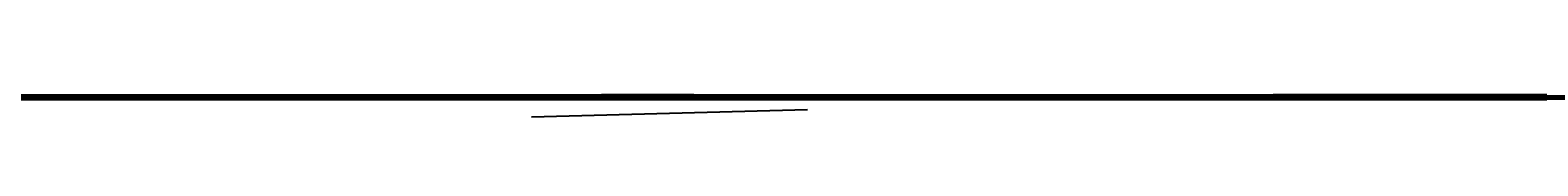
# Model space of a CAD drawing. Header units: millimetres. Extents: x -12354389001 to 271431, y -126469 to 48347.
# Tile 58 of 79: x -12328386301 to -12328203706, y -45010 to -40424. Entities that reach past the tile are written whole.
import ezdxf
from ezdxf.enums import TextEntityAlignment as Align

# ---------------------------------------------------------------- set-up
doc = ezdxf.new("R2010")
doc.units = ezdxf.units.MM
for name, pattern in [('1', [0]), ('4', [5, 3, -2]), ('BGS', [10, 0, 10])]:
    doc.linetypes.add(name, pattern=pattern)
doc.layers.get('0').update_dxf_attribs({"lineweight": 9})
doc.layers.add('00 opisy', color=7, linetype='Continuous', lineweight=25)
doc.layers.add('EBUPP', color=7, linetype='1', lineweight=30)
for name, color, linetype in [('EDZPD', 3, '1'), ('EDZTD', 3, 'Continuous'), ('SDROK', 7, 'Continuous'), ('SDROZ', 7, 'Continuous'), ('SDRPK', 7, '1'), ('SZOPO', 7, 'BGS'), ('SZZPZ', 102, 'Continuous'), ('UCCOA', 6, 'Continuous'), ('UCCOO', 6, 'Continuous'), ('UCCPA', 6, '1'), ('UCCPOR', 6, '1'), ('UCCTO', 6, 'Continuous'), ('UEEOA', 1, 'Continuous'), ('UEEOO', 1, 'Continuous'), ('UEEPA', 1, '1'), ('UEEPON', 1, '1'), ('UEETO', 1, 'Continuous'), ('UGGPOR', 2, '1'), ('UKKOA', 7, 'Continuous'), ('UKKOO', 1, 'Continuous'), ('UKKPA', 1, '1'), ('UKKPB', 1, '1'), ('UKKTO', 1, 'Continuous'), ('UTTOO', 2, 'Continuous'), ('UTTPO', 1, '1'), ('UTTTO', 2, 'Continuous'), ('UWWOO', 5, 'Continuous'), ('UWWPO', 5, '4'), ('UWWTO', 5, 'Continuous'), ('WUKOS', 7, 'Continuous'), ('WUKPS', 7, '1'), ('ZAKRES', 2, '1')]:
    doc.layers.add(name, color=color, linetype=linetype)
doc.styles.get("Standard").update_dxf_attribs({"font": 'arial.ttf'})

# ---------------------------------------------------------------- blocks, each defined once
blk = doc.blocks.new('ZNS')
for p, q in [((0, 0.5), (0, 0)), ((0, 0), (0.5, 0))]:
    blk.add_line(p, q)
for centre in [(0, 1.75), (0, 1.25), (0, 0.75)]:
    blk.add_circle(centre, 0.25)
blk = doc.blocks.new('DLI')
blk.add_circle((0, 0), 0.09)
for centre, start, end in [((0, 0.750093), 30.14144, 149.85856), ((-0.713298, 0.231779), 102.145781, 221.858708), ((0.713298, 0.231779), 318.141292, 77.854219), ((-0.440797, -0.606751), 174.149498, 293.852913), ((0.440797, -0.606751), 246.147087, 5.850502)]:
    blk.add_arc(centre, 0.75, start, end)
blk = doc.blocks.new('TRA')
for p, q in [((-5.5, 2.7539), (-5.5, 1.7539)), ((-4.5, 2.7539), (-4.5, 1.7539)), ((4.5, 2.7539), (4.5, 1.7539)), ((5.5, 2.7539), (5.5, 1.7539)), ((-0.5, -2.2461), (-0.5, -3.2461)), ((0.5, -2.2461), (0.5, -3.2461))]:
    blk.add_line(p, q)
blk = doc.blocks.new('WLZ')
blk.add_circle((0, 0), 0.4)
blk = doc.blocks.new('SLS')
blk.add_circle((0, 0), 0.35)
blk = doc.blocks.new('LAT')
for p, q in [((0, 1.2), (0, 2)), ((-2, 0), (-1.2, 0)), ((1.2, 0), (2, 0)), ((0, -1.2), (0, -2))]:
    blk.add_line(p, q)
blk = doc.blocks.new('WLM')
for p, q in [((0.35, 0.35), (-0.35, 0.35)), ((-0.35, 0.35), (-0.35, -0.35)), ((0.35, -0.35), (0.35, 0.35)), ((-0.35, -0.35), (0.35, -0.35))]:
    blk.add_line(p, q)
blk = doc.blocks.new('STE')
for p, q in [((-1, 0.5), (-1, -0.5)), ((1, 0.5), (1, -0.5)), ((-1, 0), (1, 0))]:
    blk.add_line(p, q)
blk = doc.blocks.new('WLD')
for p, q in [((0.75, 0.5), (-0.75, 0.5)), ((-0.75, 0.5), (-0.75, -0.5)), ((0.75, -0.5), (0.75, 0.5)), ((-0.75, -0.5), (0.75, -0.5))]:
    blk.add_line(p, q)
blk = doc.blocks.new('KRA')
for p, q in [((-0.75, -0.3571), (-0.75, 0.3571)), ((-0.75, 0.3571), (0.75, 0.3571)), ((-0.25, -0.3571), (-0.25, 0.3571)), ((0.25, -0.3571), (0.25, 0.3571)), ((0.75, 0.3571), (0.75, -0.3571)), ((0.75, -0.3571), (-0.75, -0.3571))]:
    blk.add_line(p, q)
blk = doc.blocks.new('WSP')
blk.add_circle((0, 0), 0.09)
blk = doc.blocks.new('Wrocławska 82')
at = {"layer": 'EBUPP', "linetype": '1'}
for p, q in [((-295022.44, 34103.73), (-295016.04, 34129.8)), ((-295008.58, 34100.33), (-295022.44, 34103.73)), ((-295038.56, 34086.79), (-295012.62, 34080.55)), ((-295015.97, 34066.65), (-295022.8, 34068.3)), ((-295013.24, 33631.8), (-295017.1, 33629.79)), ((-295017.1, 33629.79), (-295018.06, 33626.79)), ((-295016.94, 33624.58), (-295018.06, 33626.79))]:
    blk.add_line(p, q, dxfattribs=at)
at = {"layer": 'EDZPD', "linetype": '1'}
for p, q in [((-295022.5, 34151.52), (-294988.97, 34141.91)), ((-295017.59, 33728.72), (-295015.45, 33733.75)), ((-295043.06, 33671.79), (-295017.59, 33728.72)), ((-295013.33, 33727.85), (-295017.59, 33728.72)), ((-295023.16, 33692.5), (-295013.33, 33727.85)), ((-295023.16, 33692.5), (-295017.62, 33691.5)), ((-295019.8, 33687.15), (-295017.62, 33691.5)), ((-295017.62, 33691.5), (-295015.85, 33691.18)), ((-295019.8, 33687.15), (-295017.4, 33684.95)), ((-295019.15, 33681.8), (-295017.4, 33684.95)), ((-295019.15, 33681.8), (-295023.62, 33666.51)), ((-295023.62, 33666.51), (-295013.14, 33679.18)), ((-295013.14, 33679.18), (-295017.81, 33672.63)), ((-295017.81, 33672.63), (-295024.53, 33661.3)), ((-295013.17, 33667.17), (-295017.45, 33658.81)), ((-295022.6, 33649.51), (-295017.45, 33658.81)), ((-295013.59, 33656.14), (-295017.11, 33642.39)), ((-295028.76, 33646.57), (-295017.11, 33642.39)), ((-295009.11, 33639.86), (-295017.11, 33642.39))]:
    blk.add_line(p, q, dxfattribs=at)
at = {"layer": 'EDZTD'}
blk.add_line((-295024.167, 34143.6222), (-295015.5718, 34143.6222), dxfattribs=at)
at = {"layer": 'SDRPK', "linetype": '1'}
for p, q in [((-295024.23, 34181.18), (-295019.23, 34175.95)), ((-295017.61, 34171.73), (-295017.03, 34174.08)), ((-295017.03, 34174.08), (-295008.74, 34171.58)), ((-295020.91, 34171.86), (-295019.08, 34170.29)), ((-295019.08, 34170.29), (-295017.61, 34171.73)), ((-295017.61, 34171.73), (-295011.47, 34169.81)), ((-295018.72, 34169.1), (-295020.11, 34170.16)), ((-295015.81, 34167.67), (-295018.72, 34169.1)), ((-295014.45, 34136.92), (-295024.16, 34139.28)), ((-295022.35, 34134.53), (-295015.46, 34132.75)), ((-295019.7, 34119.04), (-295028.12, 34121.07)), ((-295028.85, 34117.93), (-295020.41, 34116.09)), ((-295009.49, 34088.55), (-295032.28, 34094.01)), ((-295033.41, 34091.12), (-295015.55, 34086.93)), ((-295016.02, 34052.65), (-295019.62, 34038.02)), ((-295019.62, 34038.02), (-295018.72, 34033.68)), ((-295018.82, 34029.58), (-295021.65, 34018.06)), ((-295020.09, 33998.61), (-294998.3, 33993.18)), ((-294914.93, 33943.43), (-295031.34, 33971.7)), ((-295029.76, 33907.16), (-295004.82, 33901.12)), ((-295031.5, 33902.75), (-295012.32, 33898.07)), ((-294986.99, 33876.26), (-295058.18, 33893.68)), ((-295039.22, 33885.37), (-294998.98, 33875.89)), ((-295017.21, 33876.39), (-295020.24, 33879.87)), ((-295021.73, 33857.54), (-295017.21, 33876.39)), ((-295021.73, 33857.54), (-295009.09, 33854.51)), ((-295018.93, 33819.23), (-295019.4, 33817.33)), ((-295016.46, 33818.62), (-295018.92, 33819.23)), ((-295016.93, 33816.72), (-295016.46, 33818.62)), ((-295019.4, 33817.33), (-295016.93, 33816.72)), ((-295015.87, 33808.93), (-295026.43, 33811.69)), ((-295034.29, 33810.67), (-295015.86, 33805.83)), ((-295025.9, 33744.33), (-295018.46, 33747.36)), ((-295014.19, 33726.13), (-295022.25, 33696.5)), ((-295015.02, 33679.58), (-295020.51, 33671.16)), ((-295017.72, 33670.71), (-295012.95, 33678.15)), ((-295016.87, 33667.76), (-295011.62, 33676.29)), ((-295022.85, 33650.86), (-295010.33, 33671.83)), ((-295020.51, 33671.16), (-295024.18, 33665.54)), ((-295022.03, 33664.08), (-295017.72, 33670.71)), ((-295021.44, 33661.07), (-295016.87, 33667.76)), ((-295017.18, 33633.89), (-295021.96, 33631.33)), ((-295015.88, 33633.33), (-295017.18, 33633.89)), ((-295017.84, 33632.49), (-295020.92, 33630.89)), ((-295013.85, 33631.49), (-295017.84, 33632.49)), ((-295017.81, 33632.22), (-295020.71, 33630.71)), ((-295014.18, 33631.31), (-295017.81, 33632.22)), ((-295017.78, 33631.95), (-295020.51, 33630.54)), ((-295014.51, 33631.14), (-295017.78, 33631.95)), ((-295017.74, 33631.69), (-295020.3, 33630.36)), ((-295014.85, 33630.96), (-295017.74, 33631.69)), ((-295017.71, 33631.42), (-295020.1, 33630.18)), ((-295015.18, 33630.79), (-295017.71, 33631.42)), ((-295017.68, 33631.16), (-295019.9, 33630.01)), ((-295015.52, 33630.61), (-295017.68, 33631.16)), ((-295017.65, 33630.89), (-295019.69, 33629.83)), ((-295015.85, 33630.44), (-295017.65, 33630.89)), ((-295020.71, 33630.71), (-295021.67, 33627.85)), ((-295017.62, 33630.63), (-295019.49, 33629.66)), ((-295016.18, 33630.27), (-295017.62, 33630.63)), ((-295020.51, 33630.54), (-295021.41, 33627.87)), ((-295020.3, 33630.36), (-295021.13, 33627.89)), ((-295017.59, 33630.36), (-295019.28, 33629.48)), ((-295016.52, 33630.09), (-295017.59, 33630.36)), ((-295020.1, 33630.18), (-295020.86, 33627.91)), ((-295017.56, 33630.1), (-295019.08, 33629.31)), ((-295016.85, 33629.92), (-295017.56, 33630.1)), ((-295019.9, 33630.01), (-295020.59, 33627.93)), ((-295019.69, 33629.83), (-295020.32, 33627.96)), ((-295019.49, 33629.66), (-295020.05, 33627.98)), ((-295019.28, 33629.48), (-295019.78, 33628)), ((-295019.08, 33629.31), (-295019.51, 33628.02)), ((-295019.78, 33628), (-295018.78, 33626.07)), ((-295019.51, 33628.02), (-295018.61, 33626.29)), ((-295020.32, 33627.96), (-295019.13, 33625.64)), ((-295020.05, 33627.98), (-295018.95, 33625.86)), ((-295020.86, 33627.91), (-295019.47, 33625.21)), ((-295020.59, 33627.93), (-295019.29, 33625.43)), ((-295021.41, 33627.87), (-295019.81, 33624.79)), ((-295021.13, 33627.89), (-295019.64, 33625)), ((-295021.95, 33627.83), (-295020.15, 33624.36)), ((-295021.67, 33627.85), (-295019.98, 33624.57)), ((-295023.1, 33627.55), (-295020.26, 33622.68)), ((-295018.61, 33626.29), (-295017.69, 33626.05)), ((-295018.78, 33626.07), (-295017.53, 33625.75)), ((-295018.95, 33625.86), (-295017.38, 33625.45)), ((-295019.13, 33625.64), (-295017.23, 33625.16)), ((-295019.29, 33625.43), (-295017.08, 33624.86)), ((-295019.47, 33625.21), (-295016.93, 33624.56)), ((-295019.64, 33625), (-295017.07, 33624.34)), ((-295019.81, 33624.79), (-295017.18, 33624.11)), ((-295019.98, 33624.57), (-295017.36, 33623.9)), ((-295020.15, 33624.36), (-295017.42, 33623.66)), ((-295018.24, 33622.04), (-295018.52, 33623.08)), ((-295018.52, 33623.08), (-295017.77, 33622.88)), ((-295020.26, 33622.68), (-295018.88, 33620.72))]:
    blk.add_line(p, q, dxfattribs=at)
at = {"layer": 'SDRPK', "linetype": '4'}
for p, q in [((-295016.84, 34130.81), (-295019.7, 34119.04)), ((-295000.92, 34126.91), (-295016.84, 34130.81)), ((-295020.41, 34116.09), (-295023.58, 34103.03)), ((-295008.57, 34099.37), (-295023.58, 34103.03)), ((-295015.85, 34101.14), (-295018.33, 34090.64)), ((-295019.35, 34090.91), (-295018.78, 34093.31)), ((-295018.78, 34093.31), (-295017.01, 34092.88)), ((-295017.01, 34092.88), (-295017.59, 34090.49)), ((-295039.49, 34088.05), (-295011.23, 34081.26)), ((-295016.5, 34065.57), (-295021.81, 34066.92)), ((-295016.6, 34066.8), (-295016.3, 34065.78)), ((-295013.24, 34059.25), (-295022.67, 34061.45)), ((-295017.44, 34053.54), (-295013.43, 34058.45)), ((-295018.67, 34047.66), (-295017.44, 34053.54)), ((-295018.67, 34047.66), (-295023.87, 34048.98)), ((-295019.51, 34044.07), (-295018.67, 34047.66)), ((-295019.51, 34044.07), (-295024.8, 34045.12)), ((-295021.3, 34037.88), (-295019.51, 34044.07)), ((-295020.49, 34035.25), (-295021.3, 34037.88)), ((-295020.1, 34032.14), (-295029.51, 34033.21)), ((-295021.2, 34026.91), (-295020.17, 34031.27)), ((-294997.81, 33978.25), (-295038.14, 33988.53)), ((-295039.54, 33984.95), (-295010.89, 33977.71)), ((-295018.62, 33879.48), (-295030.54, 33882.37)), ((-295018.62, 33879.48), (-295018.43, 33880.25)), ((-295006.5, 33826.9), (-295026.09, 33858.16)), ((-295026.49, 33856.35), (-295005.35, 33823.5))]:
    blk.add_line(p, q, dxfattribs=at)
at = {"layer": 'SDRPK', "linetype": '1'}
blk.add_circle((-295016.53, 33819.38), 0.75, dxfattribs=at)
for centre, radius, start, end in [((-295012.668, 34180.5865), 12.81, 169.91355, 234.48233), ((-295019.2078, 34141.4457), 15.82, 94.3581, 139.73776), ((-295020.3563, 34136.6201), 20.6, 61.47843, 90.14939), ((-295024.8414, 34031.7781), 6.41, 339.94549, 17.26014), ((-295020.8945, 33978.7563), 19.87, 87.67967, 156.30941), ((-295018.5719, 33938.4061), 22.28, 84.14748, 138.11878), ((-295025.0687, 33756.191), 11.03, 306.8093, 325.85514)]:
    blk.add_arc(centre, radius, start, end, dxfattribs=at)
at = {"layer": 'SDRPK', "linetype": '4'}
blk.add_arc((-295029.5472, 34032.5189), 9.46, 352.41362, 16.78, dxfattribs=at)
at = {"layer": 'SZOPO', "linetype": 'BGS'}
for p, q in [((-295022.55, 34150.84), (-294994.54, 34142.76)), ((-295020.94, 33998), (-294999.16, 33992.5)), ((-294998.13, 33978.98), (-295036.23, 33988.93)), ((-295017.87, 33979.07), (-294995.14, 33973.23)), ((-295046.28, 33808.43), (-295008.67, 33799.4)), ((-295013.88, 33777.13), (-295057.05, 33788.33)), ((-295025.87, 33752.65), (-295011.14, 33776.32)), ((-295021.29, 33757.68), (-295019.36, 33761.25)), ((-295019.36, 33761.25), (-295017.07, 33760.01)), ((-295017.07, 33760.01), (-295019, 33756.44)), ((-295019, 33756.44), (-295021.29, 33757.68)), ((-295013.16, 33729.54), (-295022.14, 33696.9)), ((-295022.66, 33694.31), (-295015.76, 33691.45)), ((-295016.29, 33690.1), (-295016.59, 33689)), ((-295016.59, 33689), (-295017.01, 33688.17)), ((-295031.48, 33661.25), (-295017.01, 33688.17)), ((-295027.46, 33648.93), (-295011.2, 33641.5))]:
    blk.add_line(p, q, dxfattribs=at)
at = {"layer": 'UCCOA'}
blk.add_line((-295016.51, 33819.34), (-295015.1531, 33820.0925), dxfattribs=at)
at = {"layer": 'UCCPOR', "linetype": '1'}
for p, q in [((-295024.55, 34053.81), (-294998.28, 34047.24)), ((-294998.41, 34046.46), (-295024.74, 34053.03)), ((-295014.99, 33967.38), (-295049.03, 33975.65)), ((-295015.24, 33966.38), (-295049.27, 33974.66)), ((-295025.65, 33923.58), (-295015.24, 33966.38)), ((-295024.98, 33922.57), (-295014.43, 33966.18)), ((-295004.03, 33850.65), (-295018.09, 33816.86)), ((-295017.5, 33815.8), (-295003.49, 33849.51)), ((-295018.09, 33816.86), (-295048.98, 33824.25)), ((-295049.21, 33823.31), (-295017.5, 33815.8)), ((-295020.12, 33701.64), (-295030.95, 33704.79)), ((-295020.15, 33702.31), (-294997.11, 33694.88)), ((-295014.15, 33698.96), (-295020.53, 33701.07))]:
    blk.add_line(p, q, dxfattribs=at)
at = {"layer": 'UCCTO'}
for p, q in [((-295016.5856, 34009.4738), (-295008.6056, 34009.4738)), ((-295026.4498, 33970.3356), (-295017.7642, 33970.3356)), ((-295016.51, 33819.34), (-295017.8623, 33819.1107)), ((-295025.788, 33819.1107), (-295017.8623, 33819.1107))]:
    blk.add_line(p, q, dxfattribs=at)
at = {"layer": 'UEEPON', "linetype": '1'}
for p, q in [((-295021.63, 34172.45), (-295019.36, 34170.24)), ((-295020.65, 34172.1), (-295015.95, 34170.49)), ((-295019.36, 34170.24), (-295018.82, 34170.34)), ((-295019.36, 34170.24), (-295018.27, 34169.69)), ((-295018.27, 34169.69), (-295018.03, 34169.57)), ((-295018.03, 34169.57), (-295017.81, 34169.5)), ((-295017.81, 34169.5), (-295013.41, 34168.05)), ((-295019.91, 34156.02), (-295019.95, 34156.2)), ((-295019.91, 34156.02), (-295022.2, 34155.81)), ((-295017.3, 34155.5), (-295019.91, 34156.02)), ((-295014.86, 34154.88), (-295017.3, 34155.5)), ((-295026.76, 34153.72), (-295020.52, 34155.41)), ((-295020.52, 34155.41), (-295019.06, 34155.15)), ((-295019.06, 34155.15), (-295017.43, 34154.86)), ((-295017.43, 34154.86), (-295015.47, 34154.51)), ((-295012.44, 34151.38), (-295021.32, 34153.65)), ((-295021.96, 34153.05), (-295017.85, 34151.77)), ((-295016.27, 34150.18), (-295022.54, 34151.86)), ((-295017.85, 34151.77), (-295012.93, 34150.35)), ((-295022.57, 34151.42), (-295016.27, 34150.18)), ((-295018.6, 34119.38), (-295023.34, 34120.68)), ((-295023.81, 34120.48), (-295018.68, 34118.92)), ((-295021.43, 34093.69), (-295013.4, 34091.84)), ((-295031.69, 34088.27), (-295012.36, 34083.42)), ((-295015.59, 34061.04), (-295016.97, 34057.6)), ((-295016.97, 34057.6), (-295015.78, 34060.33)), ((-295016.97, 34057.6), (-295019.5, 34051.79)), ((-295016.97, 34057.6), (-295017.45, 34056.4)), ((-295017.45, 34056.4), (-295019.22, 34052.1)), ((-295019.22, 34052.1), (-295020.28, 34049.5)), ((-295019.5, 34051.79), (-295020.26, 34050.97)), ((-295020.26, 34050.97), (-295021.59, 34050.48)), ((-295020.34, 34049.36), (-295025.34, 34050.55)), ((-295020.28, 34049.5), (-295020.34, 34049.36)), ((-295013.66, 33992.63), (-295023.57, 33995.02)), ((-295026.96, 33894.37), (-294985.22, 33883.78)), ((-295018.43, 33884.99), (-295019.07, 33883.87)), ((-295018.63, 33883.89), (-295018.43, 33884.99)), ((-295021.69, 33884.51), (-295019.07, 33883.87)), ((-295018.63, 33883.89), (-295016.37, 33883.36)), ((-295016.37, 33883.36), (-295017.3, 33879.08)), ((-295017.3, 33879.08), (-295017.9, 33876.33)), ((-295017.9, 33876.33), (-295022.66, 33854.58)), ((-295017.6, 33810.88), (-295027.72, 33813.51)), ((-295030.01, 33806.64), (-295011.26, 33802.15)), ((-295026.21, 33750), (-295014.85, 33762.91)), ((-295017.18, 33705.77), (-295016.32, 33709.48)), ((-295016.39, 33703.37), (-295017.18, 33705.77)), ((-295015.97, 33702.28), (-295019.71, 33691.01)), ((-295019.71, 33691.01), (-295025.11, 33683.05)), ((-295016.76, 33676.19), (-295013.45, 33680.81)), ((-295018.96, 33672.53), (-295016.76, 33676.19)), ((-295020.41, 33670.13), (-295018.96, 33672.53)), ((-295024.5, 33663.32), (-295020.41, 33670.13)), ((-295020.96, 33651.78), (-295014.43, 33664.64)), ((-295019.1, 33642.68), (-295023.79, 33643.94)), ((-295020.81, 33637.49), (-295019.1, 33642.68)), ((-295020.29, 33621), (-295023.81, 33628.4)), ((-295019, 33620.5), (-295020.29, 33621))]:
    blk.add_line(p, q, dxfattribs=at)
for centre, radius, start, end in [((-295010.938, 33849.5126), 9.79, 112.91592, 139.11985), ((-295022.46, 33861.5688), 6.9917, 268.36079, 306.10544)]:
    blk.add_arc(centre, radius, start, end, dxfattribs=at)
at = {"layer": 'UEETO'}
for p, q in [((-295018.73, 34118.9), (-295022.2031, 34121.0335)), ((-295024.5316, 34046.6007), (-295016.4303, 34045.0341))]:
    blk.add_line(p, q, dxfattribs=at)
at = {"layer": 'UGGPOR', "linetype": '1'}
for p, q in [((-295026.41, 34154.66), (-295020.56, 34153.17)), ((-295020.56, 34153.17), (-295018.89, 34152.75)), ((-295023.16, 34152.75), (-295016.05, 34150.62)), ((-295018.89, 34152.75), (-295015.97, 34151.93))]:
    blk.add_line(p, q, dxfattribs=at)
at = {"layer": 'UKKOA'}
for p, q in [((-295021.7006, 34164.1153), (-295015.7075, 34164.1153)), ((-295026.9254, 34127.2253), (-295020.5414, 34127.2253)), ((-295017.66, 34125.53), (-295020.5414, 34127.2253)), ((-295017.5496, 34053.8526), (-295011.2959, 34053.8526)), ((-295024.3467, 34004.1868), (-295018.0279, 34004.1868))]:
    blk.add_line(p, q, dxfattribs=at)
at = {"layer": 'UKKPB', "linetype": '1'}
for p, q in [((-295021.19, 34163.03), (-295014.17, 34161.89)), ((-295016.33, 34160.32), (-295019.57, 34158.56)), ((-295019.57, 34158.56), (-295021.28, 34157.63)), ((-295017.66, 34125.23), (-295021.11, 34115.91)), ((-295020.93, 34115.37), (-295019.66, 34115.04)), ((-295005.13, 34099.04), (-295023.7, 34102.76)), ((-295019.03, 34089.59), (-295022.63, 34090.43)), ((-295018.66, 34089.5), (-295019.03, 34089.59)), ((-295003.3, 34085.86), (-295018.66, 34089.5)), ((-295019.5, 34054.14), (-295024.22, 34055.29)), ((-295018.97, 34054.01), (-295019.5, 34054.14)), ((-295011.44, 34052.18), (-295018.97, 34054.01)), ((-295016.15, 34033.22), (-295023.56, 34035.03)), ((-295017.8, 34027.12), (-295015.95, 34032.89)), ((-295018.75, 34024.23), (-295017.8, 34027.12)), ((-295019.89, 34020.71), (-295018.75, 34024.23)), ((-295025.45, 34003.63), (-295019.89, 34020.71)), ((-295017.36, 34015.14), (-295020.12, 34012.17)), ((-295020.45, 34011.15), (-295025.45, 34003.63)), ((-295013.57, 34000.19), (-295025.29, 34003.32)), ((-295023.95, 33814.08), (-294999.63, 33808.65)), ((-295005.32, 33783.29), (-295027.16, 33787.73)), ((-295015.1, 33740.05), (-295025.04, 33739.57)), ((-295039.34, 33653.78), (-295015, 33645.51)), ((-295006.94, 33644.12), (-295021.32, 33648.87))]:
    blk.add_line(p, q, dxfattribs=at)
at = {"layer": 'UKKTO'}
for p, q in [((-295029.4456, 34127.3253), (-295020.4342, 34127.3253)), ((-295017.66, 34125.53), (-295020.4342, 34127.3253)), ((-295019.4401, 34053.9526), (-295011.1887, 34053.9526)), ((-295024.6764, 34003.3562), (-295016.425, 34003.3562))]:
    blk.add_line(p, q, dxfattribs=at)
at = {"layer": 'UTTPO', "linetype": '1'}
for p, q in [((-295018.67, 34151.18), (-295024.32, 34152.89)), ((-295017.63, 34150.86), (-295018.67, 34151.18)), ((-295017.22, 34150.74), (-295017.63, 34150.86)), ((-295011.36, 34149.02), (-295017.22, 34150.74)), ((-295012.89, 34133.94), (-295016.97, 34131.96)), ((-295018.52, 34133.12), (-295025.22, 34107.24)), ((-294964.87, 34119.17), (-295018.52, 34133.12)), ((-295016.97, 34131.96), (-295022.9, 34106.65)), ((-295041.3, 34091.13), (-295011.25, 34083.23)), ((-295017.49, 34088.16), (-295012.92, 34090.07)), ((-295017.85, 34088.01), (-295017.49, 34088.16)), ((-295023.94, 34085.4), (-295017.85, 34088.01)), ((-295011.46, 34073.12), (-295019.78, 34058.15)), ((-295019.78, 34058.15), (-295020.52, 34056.84)), ((-295020.52, 34056.84), (-295023.21, 34052.01)), ((-295023.26, 34051.51), (-295019.41, 34051.23)), ((-295019.41, 34051.23), (-295023.12, 34036.71)), ((-295032.74, 33995.64), (-295001.71, 33988.37)), ((-295006.34, 33827.56), (-295022.44, 33836.29))]:
    blk.add_line(p, q, dxfattribs=at)
at = {"layer": 'UTTTO'}
for p, q in [((-295019.5547, 34092.3132), (-295011.2491, 34092.3132)), ((-295022.181, 34053.1948), (-295014.4473, 34051.2278))]:
    blk.add_line(p, q, dxfattribs=at)
at = {"layer": 'UWWPO', "linetype": '1'}
for p, q in [((-295010.96, 34172.65), (-295026.24, 34175.64)), ((-294986.95, 33990.76), (-295024.48, 34000)), ((-295014.91, 33897.23), (-295019.03, 33880.61)), ((-295014.13, 33896.05), (-295020.23, 33871.81)), ((-295019.03, 33880.61), (-295022.05, 33868.09)), ((-295020.23, 33871.81), (-295021.76, 33865.63)), ((-295027.47, 33842.93), (-295018.91, 33840.44)), ((-295018.91, 33840.44), (-295017.05, 33839.9)), ((-295017.05, 33839.9), (-295004.25, 33836.19)), ((-295017.55, 33815.58), (-295035.3, 33819.74)), ((-295000.89, 33812.03), (-295017.55, 33815.58)), ((-295024.88, 33750), (-295014.62, 33764.97))]:
    blk.add_line(p, q, dxfattribs=at)
at = {"layer": 'UWWTO'}
blk.add_line((-295019.9683, 33777.4034), (-295011.2283, 33777.4034), dxfattribs=at)
at = {"layer": 'WUKPS', "linetype": '1'}
for p, q in [((-295023.51, 34180.89), (-295019.56, 34181.13)), ((-295015.6, 34180.06), (-295017.19, 34174.57)), ((-295019.42, 34175.78), (-295019.41, 34175.14)), ((-295019.41, 34175.14), (-295010.23, 34172.79)), ((-295024, 34140.78), (-295020.3, 34139.64)), ((-295020.3, 34139.64), (-295008.61, 34136.63)), ((-295019.39, 34139.41), (-295019.54, 34138.8)), ((-295017.45, 34138.91), (-295017.76, 34137.72)), ((-295000.17, 33881.36), (-295038.91, 33890.64)), ((-295029.07, 33889.59), (-294991.63, 33880.15)), ((-295020.37, 33887.4), (-295020.52, 33886.83)), ((-295018.43, 33886.91), (-295018.72, 33885.8)), ((-295016.5, 33886.42), (-295016.63, 33885.88))]:
    blk.add_line(p, q, dxfattribs=at)
at = {"layer": 'ZAKRES', "linetype": '1'}
for p, q in [((-295022.58, 34151.49), (-294952.41, 34131.44)), ((-295015.54, 33733.65), (-295017.51, 33728.77)), ((-295017.51, 33728.77), (-295013.24, 33727.76)), ((-295013.24, 33727.76), (-295023.13, 33692.53)), ((-295023.13, 33692.53), (-295017.57, 33691.52)), ((-295017.57, 33691.52), (-295019.81, 33687.32)), ((-295019.81, 33687.32), (-295017.37, 33685.02)), ((-295017.37, 33685.02), (-295019.27, 33681.7)), ((-295019.27, 33681.7), (-295023.47, 33666.66))]:
    blk.add_line(p, q, dxfattribs=at)
at = {"layer": 'SDROZ'}
for p in [(-295018.82, 34170.34), (-295019.95, 34156.2)]:
    blk.add_blockref('ZNS', p, dxfattribs=at)
at = {"layer": 'SZZPZ'}
for name, p in [('DLI', (-295019.68, 34148.81)), ('TRA', (-295022.34, 34143.42)), ('TRA', (-295023.47, 34125.8)), ('DLI', (-295018.04, 34092.5)), ('TRA', (-295017.3, 34083.91)), ('TRA', (-295019.09, 34062.54)), ('TRA', (-295019.33, 34056.15)), ('TRA', (-295023.4, 34038.57)), ('TRA', (-295025.97, 34028.72)), ('DLI', (-295019.99, 33996.72)), ('TRA', (-295024.73, 33989.17)), ('DLI', (-295016.26, 33989.43)), ('TRA', (-295019.78, 33972.29)), ('TRA', (-295012.74, 33945.43)), ('TRA', (-295018.58, 33917.94)), ('TRA', (-295023.05, 33893.07)), ('DLI', (-295020.25, 33888.39)), ('DLI', (-295018, 33887.89)), ('TRA', (-295021.84, 33869.69)), ('DLI', (-295020.84, 33856.67)), ('DLI', (-295015.93, 33854.96)), ('TRA', (-295012.27, 33848.9)), ('TRA', (-295011.03, 33842.31)), ('TRA', (-295020.51, 33836.15)), ('TRA', (-295024.96, 33823)), ('TRA', (-295022.05, 33772.13)), ('TRA', (-295013.53, 33762.01)), ('TRA', (-295019.75, 33750.53)), ('DLI', (-295015.68, 33714.54)), ('TRA', (-295012.4, 33702.93)), ('TRA', (-295017.24, 33698.44)), ('DLI', (-295016.49, 33694.7)), ('TRA', (-295019.25, 33688.77)), ('TRA', (-295024.62, 33678.64)), ('TRA', (-295013.74, 33649.71))]:
    blk.add_blockref(name, p, dxfattribs=at)
at = {"layer": 'UCCPA'}
blk.add_blockref('WLZ', (-295016.51, 33819.34), dxfattribs=at)
at = {"layer": 'UEEPA'}
for name, p, rotation in [('LAT', (-295020.89, 34172.17), 358.21), ('WLM', (-295018.05, 34169.58), 333.139999), ('STE', (-295018.73, 34118.9), 76.10999), ('LAT', (-295020.87, 34043.51), 89.460005), ('LAT', (-295018.32, 33885.22), 91.290003), ('LAT', (-295017.34, 33810.83), 89.95000200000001)]:
    blk.add_blockref(name, p, dxfattribs=dict(at, rotation=rotation))
for p in [(-295020.89, 34172.17), (-295020.87, 34043.51), (-295018.35, 33885.22), (-295017.34, 33810.83)]:
    blk.add_blockref('SLS', p, dxfattribs=at)
at = {"layer": 'UKKPA'}
blk.add_blockref('WLZ', (-295017.66, 34125.53), dxfattribs=at)
for name, p, rotation in [('WLD', (-295021.17, 34115.43), 76.55999), ('KRA', (-295016.99, 34015.59), 76.489994), ('KRA', (-295020.33, 34011.7), 74.820013), ('KRA', (-295019.88, 33858.71), 74.629997)]:
    blk.add_blockref(name, p, dxfattribs=dict(at, rotation=rotation))
at = {"layer": 'WUKOS'}
for p in [(-295016.77, 34174.33), (-295017.69, 34168.93), (-295017.96, 34168.27), (-295019.17, 34157.41), (-295019.23, 34156.95), (-295018.66, 34143.7), (-295019.24, 34044.28), (-295019.45, 34037.94), (-295016.96, 34015.52), (-295020.33, 34011.67), (-295020.22, 33998.78), (-295020.32, 33998.43), (-295018.02, 33978.96), (-295017.5, 33960.87), (-295018.18, 33885.27), (-295017.53, 33883.94), (-295017.63, 33883.52), (-295018.33, 33880.48), (-295018.41, 33880.15), (-295017.42, 33876.32), (-295017.03, 33876.24), (-295016.47, 33861.01), (-295019.85, 33858.73), (-295017.91, 33832.77), (-295018.99, 33819.33), (-295016.87, 33816.56), (-295019.32, 33761.34), (-295019.01, 33756.31), (-295016.43, 33677.94), (-295018.81, 33657.36), (-295019.97, 33619.96)]:
    blk.add_blockref('WSP', p, dxfattribs=at)
at = {"layer": 'EDZTD', "oblique": 15}
for s, p in [('525/2', (-295023.94, 34146.96)), ('363', (-295026.13, 33660.95)), ('252', (-295021.29, 33650.1))]:
    blk.add_text(s, height=2.5, dxfattribs=at).set_placement(p, align=Align.TOP_LEFT)
at = {"layer": 'SDROK', "oblique": 15}
for s, rotation, p in [('ch.bet.', 344.07, (-295021.38, 34154.23)), ('ch.asf.', 345.81, (-295025.42, 33982.86)), ('bet.', 76.42, (-295016.48, 33868.05)), ('ch.bet.', 302.77, (-295018.64, 33844.44)), ('bet.', 346.11, (-295019.28, 33817.85)), ('bet.', 61.56, (-295019.26, 33757.5))]:
    blk.add_text(s, height=1.5, rotation=rotation, dxfattribs=at).set_placement(p)
at = {"layer": 'UCCOA', "oblique": 15}
blk.add_text('c', height=1.8, dxfattribs=at).set_placement((-295017.84, 33819.94))
at = {"layer": 'UCCOO', "oblique": 15}
blk.add_text('c.o', height=1.8, rotation=76.4, dxfattribs=at).set_placement((-295021.04, 33939.22))
at = {"layer": 'UCCTO', "oblique": 15}
blk.add_text('971b-1-16', height=1.5, dxfattribs=at).set_placement((-295026.32, 33970.84))
blk.add_text('971b-1-9', height=1.5, dxfattribs=at).set_placement((-295017.33, 33819.61), align=Align.RIGHT)
blk.add_text('1-.2.2/2', height=1.5, rotation=346.9209, dxfattribs=at).set_placement((-295024.39, 33743.4), align=Align.TOP_LEFT)
at = {"layer": 'UEEOA', "oblique": 15}
for p in [(-295018.4, 34170.91), (-295017.08, 34150.14), (-295019.24, 34120.79)]:
    blk.add_text('e', height=1.8, dxfattribs=at).set_placement(p, align=Align.TOP_LEFT)
at = {"layer": 'UEEOO', "oblique": 15}
for s, p in [('215.08', (-295022.4, 34176.46)), ('215.01', (-295017.65, 34170.64))]:
    blk.add_text(s, height=1.8, dxfattribs=at).set_placement(p, align=Align.TOP_LEFT)
for s, rotation, p in [('eN', 349.92, (-295017.41, 34154.82)), ('eNA', 347.02, (-295023.76, 34095.48)), ('eNA', 67.63, (-295017.68, 34055.32)), ('eNA', 65.5263, (-295019.14, 34055.18)), ('eNA', 77.67, (-295019.53, 33873.2)), ('eNA', 76.94, (-295017.13, 33711.07)), ('eNA', 58.97, (-295020.8, 33672.79))]:
    blk.add_text(s, height=1.8, rotation=rotation, dxfattribs=at).set_placement(p, align=Align.TOP_LEFT)
at = {"layer": 'UEETO', "oblique": 15}
for s, rotation, p in [('1-1.1/63', 347.9299, (-295021.83, 34094.83)), ('1-1.2/90', 343.6653, (-295019.63, 34084.98)), ('1-1.2/90', 67.3838, (-295019.01, 34055.18)), ('921d-3-5', 349.0558, (-295024.02, 34048.54)), ('1-1.3/77', 349.5064, (-295018.13, 33994.69)), ('1-1.1/44', 76.849, (-295020.44, 33869.47)), ('1-1.3/42', 346.7178, (-295027.88, 33814.49)), ('1-1.1/54', 74.6991, (-295018.03, 33707.39))]:
    blk.add_text(s, height=1.5, rotation=rotation, dxfattribs=at).set_placement(p, align=Align.TOP_LEFT)
blk.add_text('971b-1-16', height=1.5, dxfattribs=at).set_placement((-295029.89, 33854.66), align=Align.TOP_LEFT)
at = {"layer": 'UKKOA', "oblique": 15}
for s, p in [('215.17', (-295015.06, 34164.72)), ('214.82', (-295019.9, 34127.83)), ('213.97', (-295010.65, 34054.45))]:
    blk.add_text(s, height=1.8, dxfattribs=at).set_placement(p, align=Align.RIGHT)
for s, p in [('212.27', (-295018.74, 34164.2)), ('213.92', (-295023.37, 34127.33)), ('k', (-295017.53, 34126.94)), ('zasyp.', (-295024.4, 34114.86)), ('211.36', (-295024.19, 34004.35))]:
    blk.add_text(s, height=1.8, dxfattribs=at).set_placement(p, align=Align.TOP_LEFT)
blk.add_text('k', height=1.8, rotation=346.286, dxfattribs=at).set_placement((-295019.68, 34055.23), align=Align.TOP_LEFT)
blk.add_text('213.75', height=1.8, dxfattribs=at).set_placement((-295024.19, 34004.79))
at = {"layer": 'UKKOO', "oblique": 15}
for s, rotation, p in [('k500', 350.75, (-295024.14, 34164.72)), ('k200', 28.57, (-295019.51, 34160.18)), ('k250', 346.86, (-295022.31, 34091.49)), ('k350', 71.97, (-295019.9, 34024.23)), ('ks1000', 341.24, (-295019.31, 33648.14))]:
    blk.add_text(s, height=1.8, rotation=rotation, dxfattribs=at).set_placement(p, align=Align.TOP_LEFT)
blk.add_text('ndn.', height=1.8, dxfattribs=at).set_placement((-295024.12, 34102.46), align=Align.TOP_LEFT)
at = {"layer": 'UKKTO', "oblique": 15}
for s, p in [('921d-3-13', (-295019.9, 34127.83)), ('921d-3-7', (-295010.65, 34054.45))]:
    blk.add_text(s, height=1.5, dxfattribs=at).set_placement(p, align=Align.RIGHT)
for s, rotation, p in [('1-1.1/151', 347.1957, (-295024.15, 34090.56)), ('1-1.2/40', 349.2157, (-295021.66, 34055.42)), ('1-1.2/39', 348.7273, (-295026.86, 34036.86)), ('1-1.1/145', 71.6515, (-295018.9, 34027.14)), ('1-1.1/178', 347.4229, (-295024.45, 33815.15)), ('1-1.1/133', 3.6076, (-295026.04, 33740.47)), ('1-1.1/139', 342.8544, (-295019.79, 33648.01))]:
    blk.add_text(s, height=1.5, rotation=rotation, dxfattribs=at).set_placement(p, align=Align.TOP_LEFT)
blk.add_text('921d-3-5', height=1.5, dxfattribs=at).set_placement((-295024.54, 34003.86))
at = {"layer": 'UTTOO', "oblique": 15}
for s, rotation, p in [('tA', 343.14, (-295022.25, 34151.84)), ('t', 23.15, (-295017.85, 34088.01)), ('tA', 60.9, (-295017.44, 34063.4))]:
    blk.add_text(s, height=1.8, rotation=rotation, dxfattribs=at).set_placement(p)
at = {"layer": 'UTTTO', "oblique": 15}
blk.add_text('921d-3-4', height=1.5, dxfattribs=at).set_placement((-295010.71, 34092.81), align=Align.RIGHT)
for s, rotation, p in [('1-1.2/36', 24.0302, (-295019.33, 34088.25)), ('1-1.1/62', 345.5297, (-295019.92, 34086.54)), ('1-1.1/61', 61.6609, (-295018.54, 34062.37))]:
    blk.add_text(s, height=1.5, rotation=rotation, dxfattribs=at).set_placement(p, align=Align.TOP_LEFT)
blk.add_text('921d-3-1', height=1.5, rotation=345.7302, dxfattribs=at).set_placement((-295021.93, 34053.65))
at = {"layer": 'UWWOO', "oblique": 15}
for rotation, p in [(76.05, (-295020.8, 33865.46)), (343.81, (-295019.7, 33840.93))]:
    blk.add_text('wA', height=1.8, rotation=rotation, dxfattribs=at).set_placement(p)
blk.add_text('212.21', height=1.8, dxfattribs=at).set_placement((-295009.2, 33780.53), align=Align.RIGHT)
at = {"layer": 'UWWTO', "oblique": 15}
for s, rotation, p in [('1-1.1/75', 72.33, (-295022.61, 33861.64)), ('1-1.2/37', 343.9092, (-295023.73, 33842.94)), ('1-1.1/67', 56.3099, (-295017.15, 33762.99))]:
    blk.add_text(s, height=1.5, rotation=rotation, dxfattribs=at).set_placement(p, align=Align.TOP_LEFT)
blk.add_text('971b-1-15', height=1.5, dxfattribs=at).set_placement((-295010.69, 33777.9), align=Align.RIGHT)
at = {"layer": 'WUKOS', "oblique": 15}
for s, rotation, p in [('214.97', 333.88, (-295017.62, 34168.7)), ('214.95', 333.88, (-295018.08, 34167.73)), ('214.85', 21.85, (-295026.1, 34155.66)), ('214.95', 355.11, (-295018.81, 34157.35)), ('214.97', 355.06, (-295019.27, 34156.14)), ('215.82', 345.31, (-295022.31, 34140.46)), ('215.32', 348.19, (-295023.28, 34137.81)), ('215.20', 345.14, (-295022.53, 34134.85)), ('214.26', 79.88, (-295018.27, 34044.06)), ('214.09', 74.55, (-295018.51, 34037.96)), ('214.10', 75.6, (-295020.18, 34026.95)), ('213.82', 61.6, (-295023.6, 34008.75)), ('213.73', 348.41, (-295019.87, 33998.85)), ('213.76', 348.41, (-295020.31, 33997.5)), ('212.75', 347.81, (-295017.35, 33883.96)), ('212.65', 346.81, (-295017.81, 33882.68)), ('212.57', 348.32, (-295018.15, 33880.46)), ('212.61', 348.1, (-295018.62, 33879.08)), ('212.73', 75.67, (-295018.47, 33872.3)), ('212.68', 76.88, (-295017.14, 33871.84)), ('212.61', 346.73, (-295021.6, 33857.64)), ('212.27', 348.14, (-295019.48, 33810.01)), ('212.17', 347.41, (-295020.02, 33808.71)), ('212.22', 346.47, (-295019.71, 33806.98)), ('212.32', 346.9, (-295019.91, 33805.64)), ('212.10', 344.12, (-295027.64, 33698.38)), ('212.03', 62.27, (-295023.35, 33686.37))]:
    blk.add_text(s, height=1.8, rotation=rotation, dxfattribs=at).set_placement(p)
for s, p in [('216.12', (-295017.94, 34143.77)), ('215.04', (-295027.66, 34121.15)), ('214.66', (-295026.57, 34104.09)), ('214.75', (-295023.8, 34084.31)), ('214.51', (-295021.9, 34062.58)), ('214.48', (-295023.18, 34052.44)), ('214.34', (-295025.27, 34043.75)), ('213.77', (-295019.72, 34012.02)), ('214.16', (-295020.49, 33988.71)), ('213.87', (-295022.29, 33977.82)), ('213.84', (-295024.62, 33974.96)), ('212.98', (-295017.18, 33960.93)), ('212.88', (-295017.96, 33885.43)), ('212.81', (-295022.98, 33876.56)), ('212.67', (-295020.52, 33860.66)), ('212.47', (-295019.32, 33858.83)), ('212.56', (-295025.86, 33858.35)), ('212.66', (-295026.35, 33855.9)), ('212.62', (-295018.94, 33852.79)), ('213.31', (-295024.28, 33846.37)), ('212.38', (-295022.12, 33833.06)), ('212.52', (-295023, 33819.54)), ('212.43', (-295016.89, 33815.57)), ('212.08', (-295018.13, 33775.6)), ('212.13', (-295019.07, 33761.59)), ('212.09', (-295019.15, 33755.21)), ('211.98', (-295025.33, 33751.43)), ('211.73', (-295021.33, 33744.93)), ('211.61', (-295025.86, 33743.08)), ('211.72', (-295027.37, 33735.75)), ('212.12', (-295025.92, 33732.55)), ('212.19', (-295021.76, 33696.66)), ('212.21', (-295022.25, 33694.45)), ('212.26', (-295024.38, 33683.07)), ('210.34', (-295018.38, 33657.36)), ('210.97', (-295022.33, 33650.85)), ('209.92', (-295024.73, 33619.96))]:
    blk.add_text(s, height=1.8, dxfattribs=at).set_placement(p)

msp = doc.modelspace()

# ---------------------------------------------------------------- block references
at = {"layer": '00 opisy', "color": 7, "ltscale": 0.5, "xscale": 41788.44072896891, "zscale": 41788.44072896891}
msp.add_blockref('Wrocławska 82', (72579.819, -76527.721), dxfattribs=at)

doc.saveas('drawing.dxf')
